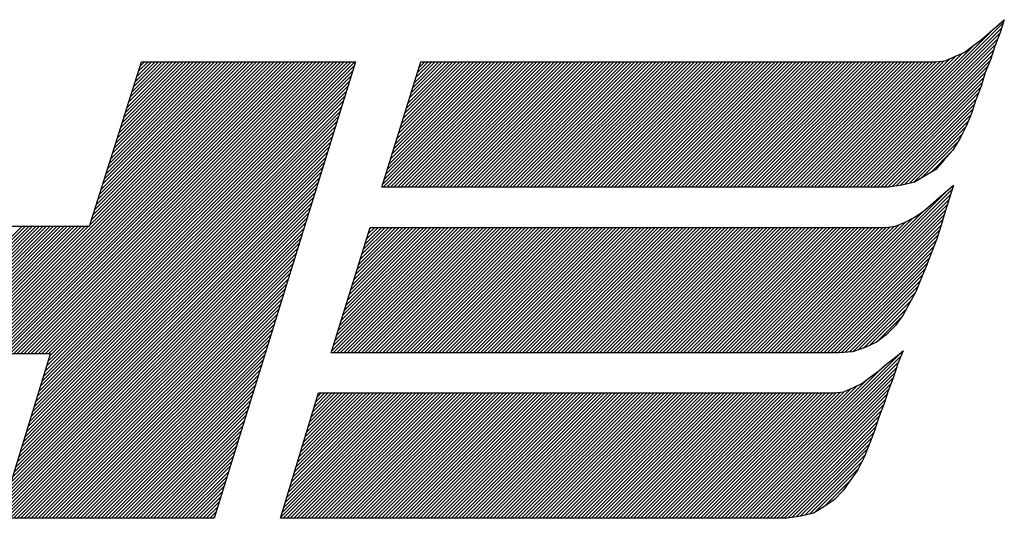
# Model space of a CAD drawing. Header units: millimetres. Extents: x 2709036 to 2756280, y 168165 to 192362.
# Tile 179 of 192: x 2744714 to 2744753, y 174199 to 174219. Entities that reach past the tile are written whole.
import ezdxf

# ---------------------------------------------------------------- set-up
doc = ezdxf.new("R2010")
doc.units = ezdxf.units.MM
doc.header["$MEASUREMENT"] = 0
doc.layers.add('D+H Urządzenia', color=30, linetype='Continuous')

msp = doc.modelspace()

# ---------------------------------------------------------------- linework, layer by layer
at = {"layer": 'D+H Urządzenia', "color": 1, "linetype": 'Continuous'}
for p, q in [((2744746.021, 174212.004), (2744752.376, 174218.358)), ((2744746.161, 174212.004), (2744752.708, 174218.55)), ((2744746.3, 174212.004), (2744752.638, 174218.341)), ((2744746.44, 174212.004), (2744752.565, 174218.129)), ((2744745.882, 174212.004), (2744751.559, 174217.681)), ((2744746.579, 174212.004), (2744752.478, 174217.902)), ((2744746.718, 174212.004), (2744752.39, 174217.676)), ((2744745.603, 174212.004), (2744750.835, 174217.235)), ((2744745.743, 174212.004), (2744751.086, 174217.347)), ((2744746.858, 174212.004), (2744752.323, 174217.469)), ((2744746.997, 174212.004), (2744752.261, 174217.268)), ((2744711.366, 174205.37), (2744722.996, 174217)), ((2744711.506, 174205.37), (2744723.135, 174217)), ((2744711.645, 174205.37), (2744723.275, 174217)), ((2744711.784, 174205.37), (2744723.414, 174217)), ((2744711.924, 174205.37), (2744723.554, 174217)), ((2744712.063, 174205.37), (2744723.693, 174217)), ((2744712.203, 174205.37), (2744723.833, 174217)), ((2744712.342, 174205.37), (2744723.972, 174217)), ((2744712.481, 174205.37), (2744724.111, 174217)), ((2744712.621, 174205.37), (2744724.251, 174217)), ((2744712.76, 174205.37), (2744724.39, 174217)), ((2744712.9, 174205.37), (2744724.53, 174217)), ((2744713.039, 174205.37), (2744724.669, 174217)), ((2744713.178, 174205.37), (2744724.808, 174217)), ((2744713.318, 174205.37), (2744724.948, 174217)), ((2744713.457, 174205.37), (2744725.087, 174217)), ((2744713.597, 174205.37), (2744725.227, 174217)), ((2744713.736, 174205.37), (2744725.366, 174217)), ((2744713.876, 174205.37), (2744725.505, 174217)), ((2744714.015, 174205.37), (2744725.645, 174217)), ((2744714.154, 174205.37), (2744725.784, 174217)), ((2744714.294, 174205.37), (2744725.924, 174217)), ((2744714.433, 174205.37), (2744726.063, 174217)), ((2744714.523, 174204.484), (2744726.881, 174216.842)), ((2744714.573, 174205.37), (2744726.202, 174217)), ((2744714.585, 174204.686), (2744726.9, 174217)), ((2744714.647, 174204.887), (2744726.76, 174217)), ((2744714.709, 174205.088), (2744726.621, 174217)), ((2744714.712, 174205.37), (2744726.342, 174217)), ((2744714.771, 174205.29), (2744726.481, 174217)), ((2744716.369, 174210.512), (2744722.857, 174217)), ((2744716.433, 174210.715), (2744722.717, 174217)), ((2744716.496, 174210.919), (2744722.578, 174217)), ((2744716.56, 174211.122), (2744722.438, 174217)), ((2744716.624, 174211.325), (2744722.299, 174217)), ((2744716.688, 174211.528), (2744722.16, 174217)), ((2744716.752, 174211.732), (2744722.02, 174217)), ((2744716.816, 174211.935), (2744721.881, 174217)), ((2744716.88, 174212.138), (2744721.741, 174217)), ((2744716.943, 174212.341), (2744721.602, 174217)), ((2744717.007, 174212.545), (2744721.463, 174217)), ((2744717.071, 174212.748), (2744721.323, 174217)), ((2744717.135, 174212.951), (2744721.184, 174217)), ((2744717.199, 174213.154), (2744721.044, 174217)), ((2744717.263, 174213.358), (2744720.905, 174217)), ((2744717.326, 174213.561), (2744720.765, 174217)), ((2744717.39, 174213.764), (2744720.626, 174217)), ((2744717.454, 174213.967), (2744720.487, 174217)), ((2744717.518, 174214.171), (2744720.347, 174217)), ((2744717.582, 174214.374), (2744720.208, 174217)), ((2744717.646, 174214.577), (2744720.068, 174217)), ((2744717.709, 174214.78), (2744719.929, 174217)), ((2744717.773, 174214.984), (2744719.79, 174217)), ((2744717.837, 174215.187), (2744719.65, 174217)), ((2744717.901, 174215.39), (2744719.511, 174217)), ((2744717.965, 174215.593), (2744719.371, 174217)), ((2744718.029, 174215.797), (2744719.232, 174217)), ((2744718.093, 174216), (2744719.093, 174217)), ((2744718.156, 174216.203), (2744718.953, 174217)), ((2744718.22, 174216.406), (2744718.814, 174217)), ((2744718.284, 174216.61), (2744718.674, 174217)), ((2744718.348, 174216.813), (2744718.535, 174217)), ((2744728.016, 174212.122), (2744732.894, 174217)), ((2744728.037, 174212.004), (2744733.034, 174217)), ((2744728.079, 174212.324), (2744732.755, 174217)), ((2744728.142, 174212.526), (2744732.615, 174217)), ((2744728.177, 174212.004), (2744733.173, 174217)), ((2744728.205, 174212.729), (2744732.476, 174217)), ((2744728.268, 174212.931), (2744732.337, 174217)), ((2744728.316, 174212.004), (2744733.312, 174217)), ((2744728.33, 174213.133), (2744732.197, 174217)), ((2744728.393, 174213.336), (2744732.058, 174217)), ((2744728.456, 174213.538), (2744731.918, 174217)), ((2744728.456, 174212.004), (2744733.452, 174217)), ((2744728.519, 174213.74), (2744731.779, 174217)), ((2744728.582, 174213.942), (2744731.64, 174217)), ((2744728.595, 174212.004), (2744733.591, 174217)), ((2744728.645, 174214.145), (2744731.5, 174217)), ((2744728.708, 174214.347), (2744731.361, 174217)), ((2744728.734, 174212.004), (2744733.731, 174217)), ((2744728.771, 174214.549), (2744731.221, 174217)), ((2744728.834, 174214.752), (2744731.082, 174217)), ((2744728.874, 174212.004), (2744733.87, 174217)), ((2744728.897, 174214.954), (2744730.942, 174217)), ((2744728.96, 174215.156), (2744730.803, 174217)), ((2744729.013, 174212.004), (2744734.01, 174217)), ((2744729.022, 174215.359), (2744730.664, 174217)), ((2744729.085, 174215.561), (2744730.524, 174217)), ((2744729.148, 174215.763), (2744730.385, 174217)), ((2744729.153, 174212.004), (2744734.149, 174217)), ((2744729.211, 174215.966), (2744730.245, 174217)), ((2744729.274, 174216.168), (2744730.106, 174217)), ((2744729.292, 174212.004), (2744734.288, 174217)), ((2744729.337, 174216.37), (2744729.967, 174217)), ((2744729.4, 174216.573), (2744729.827, 174217)), ((2744729.432, 174212.004), (2744734.428, 174217)), ((2744729.463, 174216.775), (2744729.688, 174217)), ((2744729.526, 174216.977), (2744729.548, 174217)), ((2744729.571, 174212.004), (2744734.567, 174217)), ((2744729.71, 174212.004), (2744734.707, 174217)), ((2744729.85, 174212.004), (2744734.846, 174217)), ((2744729.989, 174212.004), (2744734.985, 174217)), ((2744730.129, 174212.004), (2744735.125, 174217)), ((2744730.268, 174212.004), (2744735.264, 174217)), ((2744730.407, 174212.004), (2744735.404, 174217)), ((2744730.547, 174212.004), (2744735.543, 174217)), ((2744730.686, 174212.004), (2744735.682, 174217)), ((2744730.826, 174212.004), (2744735.822, 174217)), ((2744730.965, 174212.004), (2744735.961, 174217)), ((2744731.104, 174212.004), (2744736.101, 174217)), ((2744731.244, 174212.004), (2744736.24, 174217)), ((2744731.383, 174212.004), (2744736.38, 174217)), ((2744731.523, 174212.004), (2744736.519, 174217)), ((2744731.662, 174212.004), (2744736.658, 174217)), ((2744731.801, 174212.004), (2744736.798, 174217)), ((2744731.941, 174212.004), (2744736.937, 174217)), ((2744732.08, 174212.004), (2744737.077, 174217)), ((2744732.22, 174212.004), (2744737.216, 174217)), ((2744732.359, 174212.004), (2744737.355, 174217)), ((2744732.499, 174212.004), (2744737.495, 174217)), ((2744732.638, 174212.004), (2744737.634, 174217)), ((2744732.777, 174212.004), (2744737.774, 174217)), ((2744732.917, 174212.004), (2744737.913, 174217)), ((2744733.056, 174212.004), (2744738.052, 174217)), ((2744733.196, 174212.004), (2744738.192, 174217)), ((2744733.335, 174212.004), (2744738.331, 174217)), ((2744733.474, 174212.004), (2744738.471, 174217)), ((2744733.614, 174212.004), (2744738.61, 174217)), ((2744733.753, 174212.004), (2744738.75, 174217)), ((2744733.893, 174212.004), (2744738.889, 174217)), ((2744734.032, 174212.004), (2744739.028, 174217)), ((2744734.171, 174212.004), (2744739.168, 174217)), ((2744734.311, 174212.004), (2744739.307, 174217)), ((2744734.45, 174212.004), (2744739.447, 174217)), ((2744734.59, 174212.004), (2744739.586, 174217)), ((2744734.729, 174212.004), (2744739.725, 174217)), ((2744734.869, 174212.004), (2744739.865, 174217)), ((2744735.008, 174212.004), (2744740.004, 174217)), ((2744735.147, 174212.004), (2744740.144, 174217)), ((2744735.287, 174212.004), (2744740.283, 174217)), ((2744735.426, 174212.004), (2744740.422, 174217)), ((2744735.566, 174212.004), (2744740.562, 174217)), ((2744735.705, 174212.004), (2744740.701, 174217)), ((2744735.844, 174212.004), (2744740.841, 174217)), ((2744735.984, 174212.004), (2744740.98, 174217)), ((2744736.123, 174212.004), (2744741.119, 174217)), ((2744736.263, 174212.004), (2744741.259, 174217)), ((2744736.402, 174212.004), (2744741.398, 174217)), ((2744736.541, 174212.004), (2744741.538, 174217)), ((2744736.681, 174212.004), (2744741.677, 174217)), ((2744736.82, 174212.004), (2744741.817, 174217)), ((2744736.96, 174212.004), (2744741.956, 174217)), ((2744737.099, 174212.004), (2744742.095, 174217)), ((2744737.239, 174212.004), (2744742.235, 174217)), ((2744737.378, 174212.004), (2744742.374, 174217)), ((2744737.517, 174212.004), (2744742.514, 174217)), ((2744737.657, 174212.004), (2744742.653, 174217)), ((2744737.796, 174212.004), (2744742.792, 174217)), ((2744737.936, 174212.004), (2744742.932, 174217)), ((2744738.075, 174212.004), (2744743.071, 174217)), ((2744738.214, 174212.004), (2744743.211, 174217)), ((2744738.354, 174212.004), (2744743.35, 174217)), ((2744738.493, 174212.004), (2744743.489, 174217)), ((2744738.633, 174212.004), (2744743.629, 174217)), ((2744738.772, 174212.004), (2744743.768, 174217)), ((2744738.911, 174212.004), (2744743.908, 174217)), ((2744739.051, 174212.004), (2744744.047, 174217)), ((2744739.19, 174212.004), (2744744.187, 174217)), ((2744739.33, 174212.004), (2744744.326, 174217)), ((2744739.469, 174212.004), (2744744.465, 174217)), ((2744739.609, 174212.004), (2744744.605, 174217)), ((2744739.748, 174212.004), (2744744.744, 174217)), ((2744739.887, 174212.004), (2744744.884, 174217)), ((2744740.027, 174212.004), (2744745.023, 174217)), ((2744740.166, 174212.004), (2744745.162, 174217)), ((2744740.306, 174212.004), (2744745.302, 174217)), ((2744740.445, 174212.004), (2744745.441, 174217)), ((2744740.584, 174212.004), (2744745.581, 174217)), ((2744740.724, 174212.004), (2744745.72, 174217)), ((2744740.863, 174212.004), (2744745.859, 174217)), ((2744741.003, 174212.004), (2744745.999, 174217)), ((2744741.142, 174212.004), (2744746.138, 174217)), ((2744741.281, 174212.004), (2744746.278, 174217)), ((2744741.421, 174212.004), (2744746.417, 174217)), ((2744741.56, 174212.004), (2744746.557, 174217)), ((2744741.7, 174212.004), (2744746.696, 174217)), ((2744741.839, 174212.004), (2744746.835, 174217)), ((2744741.979, 174212.004), (2744746.975, 174217)), ((2744742.118, 174212.004), (2744747.114, 174217)), ((2744742.257, 174212.004), (2744747.254, 174217)), ((2744742.397, 174212.004), (2744747.393, 174217)), ((2744742.536, 174212.004), (2744747.532, 174217)), ((2744742.676, 174212.004), (2744747.672, 174217)), ((2744742.815, 174212.004), (2744747.811, 174217)), ((2744742.954, 174212.004), (2744747.951, 174217)), ((2744743.094, 174212.004), (2744748.09, 174217)), ((2744743.233, 174212.004), (2744748.229, 174217)), ((2744743.373, 174212.004), (2744748.369, 174217)), ((2744743.512, 174212.004), (2744748.508, 174217)), ((2744743.651, 174212.004), (2744748.648, 174217)), ((2744743.791, 174212.004), (2744748.787, 174217)), ((2744743.93, 174212.004), (2744748.927, 174217)), ((2744744.07, 174212.004), (2744749.066, 174217)), ((2744744.209, 174212.004), (2744749.205, 174217)), ((2744744.348, 174212.004), (2744749.345, 174217)), ((2744744.488, 174212.004), (2744749.484, 174217)), ((2744744.627, 174212.004), (2744749.624, 174217)), ((2744744.767, 174212.004), (2744749.763, 174217)), ((2744744.906, 174212.004), (2744749.902, 174217)), ((2744745.046, 174212.004), (2744750.044, 174217.002)), ((2744745.185, 174212.004), (2744750.201, 174217.02)), ((2744745.324, 174212.004), (2744750.358, 174217.037)), ((2744745.464, 174212.004), (2744750.584, 174217.124)), ((2744747.137, 174212.004), (2744752.196, 174217.063)), ((2744747.276, 174212.004), (2744752.097, 174216.824)), ((2744714.399, 174204.082), (2744726.756, 174216.438)), ((2744714.461, 174204.283), (2744726.818, 174216.64)), ((2744747.416, 174212.004), (2744751.997, 174216.585)), ((2744747.555, 174212.004), (2744751.934, 174216.383)), ((2744714.276, 174203.679), (2744726.631, 174216.034)), ((2744714.337, 174203.88), (2744726.693, 174216.236)), ((2744747.694, 174212.004), (2744751.872, 174216.182)), ((2744747.834, 174212.004), (2744751.804, 174215.973)), ((2744714.152, 174203.276), (2744726.506, 174215.63)), ((2744714.214, 174203.477), (2744726.568, 174215.832)), ((2744747.973, 174212.004), (2744751.716, 174215.747)), ((2744714.028, 174202.873), (2744726.381, 174215.226)), ((2744714.09, 174203.075), (2744726.443, 174215.428)), ((2744748.113, 174212.004), (2744751.629, 174215.52)), ((2744748.274, 174212.025), (2744751.564, 174215.315)), ((2744713.904, 174202.471), (2744726.256, 174214.823)), ((2744713.966, 174202.672), (2744726.318, 174215.025)), ((2744748.439, 174212.051), (2744751.502, 174215.114)), ((2744748.603, 174212.076), (2744751.434, 174214.907)), ((2744713.78, 174202.068), (2744726.131, 174214.419)), ((2744713.842, 174202.269), (2744726.193, 174214.621)), ((2744748.78, 174212.113), (2744751.335, 174214.668)), ((2744748.965, 174212.159), (2744751.234, 174214.427)), ((2744713.656, 174201.665), (2744726.006, 174214.015)), ((2744713.718, 174201.866), (2744726.068, 174214.217)), ((2744749.151, 174212.206), (2744751.094, 174214.149)), ((2744713.594, 174201.464), (2744725.943, 174213.813)), ((2744749.473, 174212.388), (2744750.93, 174213.845)), ((2744713.47, 174201.061), (2744725.819, 174213.409)), ((2744713.532, 174201.262), (2744725.881, 174213.611)), ((2744749.822, 174212.597), (2744750.661, 174213.437)), ((2744713.346, 174200.658), (2744725.694, 174213.006)), ((2744713.408, 174200.86), (2744725.756, 174213.208)), ((2744713.222, 174200.255), (2744725.569, 174212.602)), ((2744713.284, 174200.457), (2744725.631, 174212.804)), ((2744713.098, 174199.853), (2744725.444, 174212.198)), ((2744713.16, 174200.054), (2744725.506, 174212.4)), ((2744712.974, 174199.45), (2744725.319, 174211.794)), ((2744713.036, 174199.651), (2744725.381, 174211.996)), ((2744744.03, 174205.412), (2744750.53, 174211.911)), ((2744744.17, 174205.412), (2744750.68, 174211.923)), ((2744744.309, 174205.412), (2744750.611, 174211.713)), ((2744712.85, 174199.047), (2744725.194, 174211.391)), ((2744712.912, 174199.249), (2744725.256, 174211.592)), ((2744744.449, 174205.412), (2744750.544, 174211.507)), ((2744744.588, 174205.412), (2744750.482, 174211.306)), ((2744712.788, 174198.846), (2744725.131, 174211.189)), ((2744712.902, 174198.82), (2744725.069, 174210.987)), ((2744743.891, 174205.412), (2744749.515, 174211.036)), ((2744744.727, 174205.412), (2744750.42, 174211.105)), ((2744744.867, 174205.412), (2744750.358, 174210.903)), ((2744713.042, 174198.82), (2744725.006, 174210.785)), ((2744713.181, 174198.82), (2744724.944, 174210.583)), ((2744743.473, 174205.412), (2744748.579, 174210.518)), ((2744743.612, 174205.412), (2744748.832, 174210.632)), ((2744743.751, 174205.412), (2744749.111, 174210.772)), ((2744745.006, 174205.412), (2744750.296, 174210.702)), ((2744745.146, 174205.412), (2744750.234, 174210.5)), ((2744702.028, 174198.82), (2744713.658, 174210.45)), ((2744702.168, 174198.82), (2744713.798, 174210.45)), ((2744702.307, 174198.82), (2744713.937, 174210.45)), ((2744702.446, 174198.82), (2744714.076, 174210.45)), ((2744702.586, 174198.82), (2744714.216, 174210.45)), ((2744702.725, 174198.82), (2744714.355, 174210.45)), ((2744702.865, 174198.82), (2744714.495, 174210.45)), ((2744703.004, 174198.82), (2744714.634, 174210.45)), ((2744703.143, 174198.82), (2744714.773, 174210.45)), ((2744703.283, 174198.82), (2744714.913, 174210.45)), ((2744709.972, 174205.37), (2744715.052, 174210.45)), ((2744710.111, 174205.37), (2744715.192, 174210.45)), ((2744710.251, 174205.37), (2744715.331, 174210.45)), ((2744710.39, 174205.37), (2744715.47, 174210.45)), ((2744710.53, 174205.37), (2744715.61, 174210.45)), ((2744710.669, 174205.37), (2744715.749, 174210.45)), ((2744710.808, 174205.37), (2744715.889, 174210.45)), ((2744710.948, 174205.37), (2744716.028, 174210.45)), ((2744711.087, 174205.37), (2744716.168, 174210.45)), ((2744711.227, 174205.37), (2744716.307, 174210.45)), ((2744713.32, 174198.82), (2744724.881, 174210.381)), ((2744713.46, 174198.82), (2744724.819, 174210.179)), ((2744725.99, 174205.495), (2744730.903, 174210.408)), ((2744726.046, 174205.412), (2744731.043, 174210.408)), ((2744726.053, 174205.697), (2744730.764, 174210.408)), ((2744726.116, 174205.899), (2744730.624, 174210.408)), ((2744726.178, 174206.102), (2744730.485, 174210.408)), ((2744726.186, 174205.412), (2744731.182, 174210.408)), ((2744726.241, 174206.304), (2744730.345, 174210.408)), ((2744726.304, 174206.506), (2744730.206, 174210.408)), ((2744726.325, 174205.412), (2744731.321, 174210.408)), ((2744726.367, 174206.709), (2744730.067, 174210.408)), ((2744726.43, 174206.911), (2744729.927, 174210.408)), ((2744726.464, 174205.412), (2744731.461, 174210.408)), ((2744726.493, 174207.113), (2744729.788, 174210.408)), ((2744726.556, 174207.316), (2744729.648, 174210.408)), ((2744726.604, 174205.412), (2744731.6, 174210.408)), ((2744726.619, 174207.518), (2744729.509, 174210.408)), ((2744726.682, 174207.72), (2744729.37, 174210.408)), ((2744726.743, 174205.412), (2744731.74, 174210.408)), ((2744726.745, 174207.923), (2744729.23, 174210.408)), ((2744726.808, 174208.125), (2744729.091, 174210.408)), ((2744726.87, 174208.327), (2744728.951, 174210.408)), ((2744726.883, 174205.412), (2744731.879, 174210.408)), ((2744726.933, 174208.53), (2744728.812, 174210.408)), ((2744726.996, 174208.732), (2744728.673, 174210.408)), ((2744727.022, 174205.412), (2744732.018, 174210.408)), ((2744727.059, 174208.934), (2744728.533, 174210.408)), ((2744727.122, 174209.137), (2744728.394, 174210.408)), ((2744727.162, 174205.412), (2744732.158, 174210.408)), ((2744727.185, 174209.339), (2744728.254, 174210.408)), ((2744727.248, 174209.541), (2744728.115, 174210.408)), ((2744727.301, 174205.412), (2744732.297, 174210.408)), ((2744727.311, 174209.743), (2744727.975, 174210.408)), ((2744727.374, 174209.946), (2744727.836, 174210.408)), ((2744727.437, 174210.148), (2744727.697, 174210.408)), ((2744727.44, 174205.412), (2744732.437, 174210.408)), ((2744727.499, 174210.35), (2744727.557, 174210.408)), ((2744727.58, 174205.412), (2744732.576, 174210.408)), ((2744727.719, 174205.412), (2744732.715, 174210.408)), ((2744727.859, 174205.412), (2744732.855, 174210.408)), ((2744727.998, 174205.412), (2744732.994, 174210.408)), ((2744728.137, 174205.412), (2744733.134, 174210.408)), ((2744728.277, 174205.412), (2744733.273, 174210.408)), ((2744728.416, 174205.412), (2744733.413, 174210.408)), ((2744728.556, 174205.412), (2744733.552, 174210.408)), ((2744728.695, 174205.412), (2744733.691, 174210.408)), ((2744728.834, 174205.412), (2744733.831, 174210.408)), ((2744728.974, 174205.412), (2744733.97, 174210.408)), ((2744729.113, 174205.412), (2744734.11, 174210.408)), ((2744729.253, 174205.412), (2744734.249, 174210.408)), ((2744729.392, 174205.412), (2744734.388, 174210.408)), ((2744729.532, 174205.412), (2744734.528, 174210.408)), ((2744729.671, 174205.412), (2744734.667, 174210.408)), ((2744729.81, 174205.412), (2744734.807, 174210.408)), ((2744729.95, 174205.412), (2744734.946, 174210.408)), ((2744730.089, 174205.412), (2744735.085, 174210.408)), ((2744730.229, 174205.412), (2744735.225, 174210.408)), ((2744730.368, 174205.412), (2744735.364, 174210.408)), ((2744730.507, 174205.412), (2744735.504, 174210.408)), ((2744730.647, 174205.412), (2744735.643, 174210.408)), ((2744730.786, 174205.412), (2744735.782, 174210.408)), ((2744730.926, 174205.412), (2744735.922, 174210.408)), ((2744731.065, 174205.412), (2744736.061, 174210.408)), ((2744731.204, 174205.412), (2744736.201, 174210.408)), ((2744731.344, 174205.412), (2744736.34, 174210.408)), ((2744731.483, 174205.412), (2744736.48, 174210.408)), ((2744731.623, 174205.412), (2744736.619, 174210.408)), ((2744731.762, 174205.412), (2744736.758, 174210.408)), ((2744731.902, 174205.412), (2744736.898, 174210.408)), ((2744732.041, 174205.412), (2744737.037, 174210.408)), ((2744732.18, 174205.412), (2744737.177, 174210.408)), ((2744732.32, 174205.412), (2744737.316, 174210.408)), ((2744732.459, 174205.412), (2744737.455, 174210.408)), ((2744732.599, 174205.412), (2744737.595, 174210.408)), ((2744732.738, 174205.412), (2744737.734, 174210.408)), ((2744732.877, 174205.412), (2744737.874, 174210.408)), ((2744733.017, 174205.412), (2744738.013, 174210.408)), ((2744733.156, 174205.412), (2744738.152, 174210.408)), ((2744733.296, 174205.412), (2744738.292, 174210.408)), ((2744733.435, 174205.412), (2744738.431, 174210.408)), ((2744733.574, 174205.412), (2744738.571, 174210.408)), ((2744733.714, 174205.412), (2744738.71, 174210.408)), ((2744733.853, 174205.412), (2744738.85, 174210.408)), ((2744733.993, 174205.412), (2744738.989, 174210.408)), ((2744734.132, 174205.412), (2744739.128, 174210.408)), ((2744734.272, 174205.412), (2744739.268, 174210.408)), ((2744734.411, 174205.412), (2744739.407, 174210.408)), ((2744734.55, 174205.412), (2744739.547, 174210.408)), ((2744734.69, 174205.412), (2744739.686, 174210.408)), ((2744734.829, 174205.412), (2744739.825, 174210.408)), ((2744734.969, 174205.412), (2744739.965, 174210.408)), ((2744735.108, 174205.412), (2744740.104, 174210.408)), ((2744735.247, 174205.412), (2744740.244, 174210.408)), ((2744735.387, 174205.412), (2744740.383, 174210.408)), ((2744735.526, 174205.412), (2744740.522, 174210.408)), ((2744735.666, 174205.412), (2744740.662, 174210.408)), ((2744735.805, 174205.412), (2744740.801, 174210.408)), ((2744735.944, 174205.412), (2744740.941, 174210.408)), ((2744736.084, 174205.412), (2744741.08, 174210.408)), ((2744736.223, 174205.412), (2744741.22, 174210.408)), ((2744736.363, 174205.412), (2744741.359, 174210.408)), ((2744736.502, 174205.412), (2744741.498, 174210.408)), ((2744736.642, 174205.412), (2744741.638, 174210.408)), ((2744736.781, 174205.412), (2744741.777, 174210.408)), ((2744736.92, 174205.412), (2744741.917, 174210.408)), ((2744737.06, 174205.412), (2744742.056, 174210.408)), ((2744737.199, 174205.412), (2744742.195, 174210.408)), ((2744737.339, 174205.412), (2744742.335, 174210.408)), ((2744737.478, 174205.412), (2744742.474, 174210.408)), ((2744737.617, 174205.412), (2744742.614, 174210.408)), ((2744737.757, 174205.412), (2744742.753, 174210.408)), ((2744737.896, 174205.412), (2744742.892, 174210.408)), ((2744738.036, 174205.412), (2744743.032, 174210.408)), ((2744738.175, 174205.412), (2744743.171, 174210.408)), ((2744738.314, 174205.412), (2744743.311, 174210.408)), ((2744738.454, 174205.412), (2744743.45, 174210.408)), ((2744738.593, 174205.412), (2744743.59, 174210.408)), ((2744738.733, 174205.412), (2744743.729, 174210.408)), ((2744738.872, 174205.412), (2744743.868, 174210.408)), ((2744739.011, 174205.412), (2744744.008, 174210.408)), ((2744739.151, 174205.412), (2744744.147, 174210.408)), ((2744739.29, 174205.412), (2744744.287, 174210.408)), ((2744739.43, 174205.412), (2744744.426, 174210.408)), ((2744739.569, 174205.412), (2744744.565, 174210.408)), ((2744739.709, 174205.412), (2744744.705, 174210.408)), ((2744739.848, 174205.412), (2744744.844, 174210.408)), ((2744739.987, 174205.412), (2744744.984, 174210.408)), ((2744740.127, 174205.412), (2744745.123, 174210.408)), ((2744740.266, 174205.412), (2744745.262, 174210.408)), ((2744740.406, 174205.412), (2744745.402, 174210.408)), ((2744740.545, 174205.412), (2744745.541, 174210.408)), ((2744740.684, 174205.412), (2744745.681, 174210.408)), ((2744740.824, 174205.412), (2744745.82, 174210.408)), ((2744740.963, 174205.412), (2744745.96, 174210.408)), ((2744741.103, 174205.412), (2744746.099, 174210.408)), ((2744741.242, 174205.412), (2744746.238, 174210.408)), ((2744741.381, 174205.412), (2744746.378, 174210.408)), ((2744741.521, 174205.412), (2744746.517, 174210.408)), ((2744741.66, 174205.412), (2744746.657, 174210.408)), ((2744741.8, 174205.412), (2744746.796, 174210.408)), ((2744741.939, 174205.412), (2744746.935, 174210.408)), ((2744742.079, 174205.412), (2744747.075, 174210.408)), ((2744742.218, 174205.412), (2744747.214, 174210.408)), ((2744742.357, 174205.412), (2744747.354, 174210.408)), ((2744742.497, 174205.412), (2744747.493, 174210.408)), ((2744742.636, 174205.412), (2744747.632, 174210.408)), ((2744742.776, 174205.412), (2744747.772, 174210.408)), ((2744742.915, 174205.412), (2744747.911, 174210.408)), ((2744743.054, 174205.412), (2744748.051, 174210.408)), ((2744743.194, 174205.412), (2744748.208, 174210.426)), ((2744743.333, 174205.412), (2744748.365, 174210.443)), ((2744745.285, 174205.412), (2744750.172, 174210.299)), ((2744745.424, 174205.412), (2744750.11, 174210.098)), ((2744713.599, 174198.82), (2744724.756, 174209.977)), ((2744713.739, 174198.82), (2744724.694, 174209.775)), ((2744745.564, 174205.412), (2744750.042, 174209.89)), ((2744713.878, 174198.82), (2744724.631, 174209.574)), ((2744714.018, 174198.82), (2744724.569, 174209.372)), ((2744745.703, 174205.412), (2744749.955, 174209.663)), ((2744745.843, 174205.412), (2744749.868, 174209.437)), ((2744714.157, 174198.82), (2744724.506, 174209.17)), ((2744714.296, 174198.82), (2744724.444, 174208.968)), ((2744745.982, 174205.412), (2744749.781, 174209.21)), ((2744746.121, 174205.412), (2744749.693, 174208.984)), ((2744714.436, 174198.82), (2744724.382, 174208.766)), ((2744714.575, 174198.82), (2744724.319, 174208.564)), ((2744746.269, 174205.42), (2744749.601, 174208.752)), ((2744714.715, 174198.82), (2744724.257, 174208.362)), ((2744714.854, 174198.82), (2744724.194, 174208.16)), ((2744746.42, 174205.432), (2744749.501, 174208.513)), ((2744746.571, 174205.444), (2744749.402, 174208.274)), ((2744714.993, 174198.82), (2744724.132, 174207.958)), ((2744715.133, 174198.82), (2744724.069, 174207.757)), ((2744746.729, 174205.462), (2744749.302, 174208.035)), ((2744746.938, 174205.532), (2744749.188, 174207.782)), ((2744715.272, 174198.82), (2744724.007, 174207.555)), ((2744715.412, 174198.82), (2744723.944, 174207.353)), ((2744747.148, 174205.602), (2744749.021, 174207.475)), ((2744715.551, 174198.82), (2744723.882, 174207.151)), ((2744747.39, 174205.704), (2744748.854, 174207.168)), ((2744715.69, 174198.82), (2744723.819, 174206.949)), ((2744715.83, 174198.82), (2744723.757, 174206.747)), ((2744747.645, 174205.82), (2744748.654, 174206.829)), ((2744715.969, 174198.82), (2744723.694, 174206.545)), ((2744716.109, 174198.82), (2744723.632, 174206.343)), ((2744716.248, 174198.82), (2744723.569, 174206.141)), ((2744716.388, 174198.82), (2744723.507, 174205.94)), ((2744716.527, 174198.82), (2744723.444, 174205.738)), ((2744716.666, 174198.82), (2744723.382, 174205.536)), ((2744742.039, 174198.82), (2744748.684, 174205.465)), ((2744716.806, 174198.82), (2744723.319, 174205.334)), ((2744716.945, 174198.82), (2744723.257, 174205.132)), ((2744742.179, 174198.82), (2744748.624, 174205.266)), ((2744742.318, 174198.82), (2744748.525, 174205.027)), ((2744717.085, 174198.82), (2744723.194, 174204.93)), ((2744717.224, 174198.82), (2744723.132, 174204.728)), ((2744741.9, 174198.82), (2744747.941, 174204.861)), ((2744742.457, 174198.82), (2744748.457, 174204.82)), ((2744742.597, 174198.82), (2744748.395, 174204.619)), ((2744717.363, 174198.82), (2744723.069, 174204.526)), ((2744717.503, 174198.82), (2744723.007, 174204.324)), ((2744741.76, 174198.82), (2744747.29, 174204.35)), ((2744742.736, 174198.82), (2744748.33, 174204.414)), ((2744717.642, 174198.82), (2744722.945, 174204.123)), ((2744717.782, 174198.82), (2744722.882, 174203.921)), ((2744741.063, 174198.82), (2744746.068, 174203.825)), ((2744741.203, 174198.82), (2744746.225, 174203.842)), ((2744741.342, 174198.82), (2744746.39, 174203.868)), ((2744741.482, 174198.82), (2744746.64, 174203.979)), ((2744741.621, 174198.82), (2744746.908, 174204.107)), ((2744742.876, 174198.82), (2744748.242, 174204.187)), ((2744743.015, 174198.82), (2744748.155, 174203.961)), ((2744717.921, 174198.82), (2744722.82, 174203.719)), ((2744718.06, 174198.82), (2744722.757, 174203.517)), ((2744723.963, 174198.868), (2744728.912, 174203.816)), ((2744724.023, 174199.067), (2744728.773, 174203.816)), ((2744724.055, 174198.82), (2744729.051, 174203.816)), ((2744724.084, 174199.267), (2744728.633, 174203.816)), ((2744724.144, 174199.467), (2744728.494, 174203.816)), ((2744724.195, 174198.82), (2744729.191, 174203.816)), ((2744724.205, 174199.667), (2744728.354, 174203.816)), ((2744724.265, 174199.867), (2744728.215, 174203.816)), ((2744724.326, 174200.067), (2744728.076, 174203.816)), ((2744724.334, 174198.82), (2744729.33, 174203.816)), ((2744724.386, 174200.267), (2744727.936, 174203.816)), ((2744724.447, 174200.467), (2744727.797, 174203.816)), ((2744724.473, 174198.82), (2744729.47, 174203.816)), ((2744724.507, 174200.666), (2744727.657, 174203.816)), ((2744724.568, 174200.866), (2744727.518, 174203.816)), ((2744724.613, 174198.82), (2744729.609, 174203.816)), ((2744724.628, 174201.066), (2744727.378, 174203.816)), ((2744724.689, 174201.266), (2744727.239, 174203.816)), ((2744724.749, 174201.466), (2744727.1, 174203.816)), ((2744724.752, 174198.82), (2744729.748, 174203.816)), ((2744724.81, 174201.666), (2744726.96, 174203.816)), ((2744724.87, 174201.866), (2744726.821, 174203.816)), ((2744724.892, 174198.82), (2744729.888, 174203.816)), ((2744724.93, 174202.066), (2744726.681, 174203.816)), ((2744724.991, 174202.265), (2744726.542, 174203.816)), ((2744725.031, 174198.82), (2744730.027, 174203.816)), ((2744725.051, 174202.465), (2744726.403, 174203.816)), ((2744725.112, 174202.665), (2744726.263, 174203.816)), ((2744725.17, 174198.82), (2744730.167, 174203.816)), ((2744725.172, 174202.865), (2744726.124, 174203.816)), ((2744725.233, 174203.065), (2744725.984, 174203.816)), ((2744725.293, 174203.265), (2744725.845, 174203.816)), ((2744725.31, 174198.82), (2744730.306, 174203.816)), ((2744725.354, 174203.465), (2744725.706, 174203.816)), ((2744725.414, 174203.665), (2744725.566, 174203.816)), ((2744725.449, 174198.82), (2744730.445, 174203.816)), ((2744725.589, 174198.82), (2744730.585, 174203.816)), ((2744725.728, 174198.82), (2744730.724, 174203.816)), ((2744725.867, 174198.82), (2744730.864, 174203.816)), ((2744726.007, 174198.82), (2744731.003, 174203.816)), ((2744726.146, 174198.82), (2744731.143, 174203.816)), ((2744726.286, 174198.82), (2744731.282, 174203.816)), ((2744726.425, 174198.82), (2744731.421, 174203.816)), ((2744726.565, 174198.82), (2744731.561, 174203.816)), ((2744726.704, 174198.82), (2744731.7, 174203.816)), ((2744726.843, 174198.82), (2744731.84, 174203.816)), ((2744726.983, 174198.82), (2744731.979, 174203.816)), ((2744727.122, 174198.82), (2744732.118, 174203.816)), ((2744727.262, 174198.82), (2744732.258, 174203.816)), ((2744727.401, 174198.82), (2744732.397, 174203.816)), ((2744727.54, 174198.82), (2744732.537, 174203.816)), ((2744727.68, 174198.82), (2744732.676, 174203.816)), ((2744727.819, 174198.82), (2744732.815, 174203.816)), ((2744727.959, 174198.82), (2744732.955, 174203.816)), ((2744728.098, 174198.82), (2744733.094, 174203.816)), ((2744728.237, 174198.82), (2744733.234, 174203.816)), ((2744728.377, 174198.82), (2744733.373, 174203.816)), ((2744728.516, 174198.82), (2744733.513, 174203.816)), ((2744728.656, 174198.82), (2744733.652, 174203.816)), ((2744728.795, 174198.82), (2744733.791, 174203.816)), ((2744728.935, 174198.82), (2744733.931, 174203.816)), ((2744729.074, 174198.82), (2744734.07, 174203.816)), ((2744729.213, 174198.82), (2744734.21, 174203.816)), ((2744729.353, 174198.82), (2744734.349, 174203.816)), ((2744729.492, 174198.82), (2744734.488, 174203.816)), ((2744729.632, 174198.82), (2744734.628, 174203.816)), ((2744729.771, 174198.82), (2744734.767, 174203.816)), ((2744729.91, 174198.82), (2744734.907, 174203.816)), ((2744730.05, 174198.82), (2744735.046, 174203.816)), ((2744730.189, 174198.82), (2744735.185, 174203.816)), ((2744730.329, 174198.82), (2744735.325, 174203.816)), ((2744730.468, 174198.82), (2744735.464, 174203.816)), ((2744730.607, 174198.82), (2744735.604, 174203.816)), ((2744730.747, 174198.82), (2744735.743, 174203.816)), ((2744730.886, 174198.82), (2744735.883, 174203.816)), ((2744731.026, 174198.82), (2744736.022, 174203.816)), ((2744731.165, 174198.82), (2744736.161, 174203.816)), ((2744731.305, 174198.82), (2744736.301, 174203.816)), ((2744731.444, 174198.82), (2744736.44, 174203.816)), ((2744731.583, 174198.82), (2744736.58, 174203.816)), ((2744731.723, 174198.82), (2744736.719, 174203.816)), ((2744731.862, 174198.82), (2744736.858, 174203.816)), ((2744732.002, 174198.82), (2744736.998, 174203.816)), ((2744732.141, 174198.82), (2744737.137, 174203.816)), ((2744732.28, 174198.82), (2744737.277, 174203.816)), ((2744732.42, 174198.82), (2744737.416, 174203.816)), ((2744732.559, 174198.82), (2744737.555, 174203.816)), ((2744732.699, 174198.82), (2744737.695, 174203.816)), ((2744732.838, 174198.82), (2744737.834, 174203.816)), ((2744732.977, 174198.82), (2744737.974, 174203.816)), ((2744733.117, 174198.82), (2744738.113, 174203.816)), ((2744733.256, 174198.82), (2744738.253, 174203.816)), ((2744733.396, 174198.82), (2744738.392, 174203.816)), ((2744733.535, 174198.82), (2744738.531, 174203.816)), ((2744733.674, 174198.82), (2744738.671, 174203.816)), ((2744733.814, 174198.82), (2744738.81, 174203.816)), ((2744733.953, 174198.82), (2744738.95, 174203.816)), ((2744734.093, 174198.82), (2744739.089, 174203.816)), ((2744734.232, 174198.82), (2744739.228, 174203.816)), ((2744734.372, 174198.82), (2744739.368, 174203.816)), ((2744734.511, 174198.82), (2744739.507, 174203.816)), ((2744734.65, 174198.82), (2744739.647, 174203.816)), ((2744734.79, 174198.82), (2744739.786, 174203.816)), ((2744734.929, 174198.82), (2744739.925, 174203.816)), ((2744735.069, 174198.82), (2744740.065, 174203.816)), ((2744735.208, 174198.82), (2744740.204, 174203.816)), ((2744735.347, 174198.82), (2744740.344, 174203.816)), ((2744735.487, 174198.82), (2744740.483, 174203.816)), ((2744735.626, 174198.82), (2744740.623, 174203.816)), ((2744735.766, 174198.82), (2744740.762, 174203.816)), ((2744735.905, 174198.82), (2744740.901, 174203.816)), ((2744736.044, 174198.82), (2744741.041, 174203.816)), ((2744736.184, 174198.82), (2744741.18, 174203.816)), ((2744736.323, 174198.82), (2744741.32, 174203.816)), ((2744736.463, 174198.82), (2744741.459, 174203.816)), ((2744736.602, 174198.82), (2744741.598, 174203.816)), ((2744736.742, 174198.82), (2744741.738, 174203.816)), ((2744736.881, 174198.82), (2744741.877, 174203.816)), ((2744737.02, 174198.82), (2744742.017, 174203.816)), ((2744737.16, 174198.82), (2744742.156, 174203.816)), ((2744737.299, 174198.82), (2744742.295, 174203.816)), ((2744737.439, 174198.82), (2744742.435, 174203.816)), ((2744737.578, 174198.82), (2744742.574, 174203.816)), ((2744737.717, 174198.82), (2744742.714, 174203.816)), ((2744737.857, 174198.82), (2744742.853, 174203.816)), ((2744737.996, 174198.82), (2744742.993, 174203.816)), ((2744738.136, 174198.82), (2744743.132, 174203.816)), ((2744738.275, 174198.82), (2744743.271, 174203.816)), ((2744738.414, 174198.82), (2744743.411, 174203.816)), ((2744738.554, 174198.82), (2744743.55, 174203.816)), ((2744738.693, 174198.82), (2744743.69, 174203.816)), ((2744738.833, 174198.82), (2744743.829, 174203.816)), ((2744738.972, 174198.82), (2744743.968, 174203.816)), ((2744739.112, 174198.82), (2744744.108, 174203.816)), ((2744739.251, 174198.82), (2744744.247, 174203.816)), ((2744739.39, 174198.82), (2744744.387, 174203.816)), ((2744739.53, 174198.82), (2744744.526, 174203.816)), ((2744739.669, 174198.82), (2744744.665, 174203.816)), ((2744739.809, 174198.82), (2744744.805, 174203.816)), ((2744739.948, 174198.82), (2744744.944, 174203.816)), ((2744740.087, 174198.82), (2744745.084, 174203.816)), ((2744740.227, 174198.82), (2744745.223, 174203.816)), ((2744740.366, 174198.82), (2744745.362, 174203.816)), ((2744740.506, 174198.82), (2744745.502, 174203.816)), ((2744740.645, 174198.82), (2744745.641, 174203.816)), ((2744740.784, 174198.82), (2744745.781, 174203.816)), ((2744740.924, 174198.82), (2744745.92, 174203.816)), ((2744743.154, 174198.82), (2744748.081, 174203.747)), ((2744743.294, 174198.82), (2744748.011, 174203.538)), ((2744718.2, 174198.82), (2744722.695, 174203.315)), ((2744718.339, 174198.82), (2744722.632, 174203.113)), ((2744743.433, 174198.82), (2744747.936, 174203.323)), ((2744743.573, 174198.82), (2744747.849, 174203.096)), ((2744718.479, 174198.82), (2744722.57, 174202.911)), ((2744718.618, 174198.82), (2744722.507, 174202.709)), ((2744743.712, 174198.82), (2744747.762, 174202.87)), ((2744743.852, 174198.82), (2744747.698, 174202.666)), ((2744718.758, 174198.82), (2744722.445, 174202.507)), ((2744718.897, 174198.82), (2744722.382, 174202.306)), ((2744743.991, 174198.82), (2744747.636, 174202.465)), ((2744744.136, 174198.825), (2744747.569, 174202.258)), ((2744719.036, 174198.82), (2744722.32, 174202.104)), ((2744719.176, 174198.82), (2744722.257, 174201.902)), ((2744744.3, 174198.851), (2744747.481, 174202.032)), ((2744719.315, 174198.82), (2744722.195, 174201.7)), ((2744719.455, 174198.82), (2744722.132, 174201.498)), ((2744744.465, 174198.876), (2744747.394, 174201.805)), ((2744744.63, 174198.901), (2744747.297, 174201.569)), ((2744719.594, 174198.82), (2744722.07, 174201.296)), ((2744719.733, 174198.82), (2744722.007, 174201.094)), ((2744744.813, 174198.946), (2744747.198, 174201.33)), ((2744719.873, 174198.82), (2744721.945, 174200.892)), ((2744720.012, 174198.82), (2744721.882, 174200.69)), ((2744744.999, 174198.992), (2744747.071, 174201.063)), ((2744745.215, 174199.068), (2744746.931, 174200.785)), ((2744720.152, 174198.82), (2744721.82, 174200.489)), ((2744745.563, 174199.277), (2744746.628, 174200.342)), ((2744720.291, 174198.82), (2744721.757, 174200.287)), ((2744720.43, 174198.82), (2744721.695, 174200.085)), ((2744720.57, 174198.82), (2744721.632, 174199.883)), ((2744720.709, 174198.82), (2744721.57, 174199.681)), ((2744720.849, 174198.82), (2744721.507, 174199.479)), ((2744720.988, 174198.82), (2744721.445, 174199.277)), ((2744721.127, 174198.82), (2744721.383, 174199.075)), ((2744721.267, 174198.82), (2744721.32, 174198.873))]:
    msp.add_line(p, q, dxfattribs=at)
at = {"layer": 'D+H Urządzenia', "color": 1}
for p, q in [((2744752.163, 174218.175), (2744752.457, 174218.427)), ((2744752.457, 174218.427), (2744752.751, 174218.679)), ((2744752.751, 174218.679), (2744752.583, 174218.175)), ((2744751.827, 174217.882), (2744752.163, 174218.175)), ((2744752.583, 174218.175), (2744752.373, 174217.63)), ((2744751.155, 174217.378), (2744751.491, 174217.63)), ((2744751.491, 174217.63), (2744751.827, 174217.882)), ((2744752.373, 174217.63), (2744752.205, 174217.084)), ((2744750.399, 174217.042), (2744750.777, 174217.21)), ((2744750.777, 174217.21), (2744751.155, 174217.378)), ((2744716.349, 174210.45), (2744718.407, 174217)), ((2744718.407, 174217), (2744726.93, 174217)), ((2744726.93, 174217), (2744721.304, 174198.82)), ((2744727.979, 174212.004), (2744729.533, 174217)), ((2744729.533, 174217), (2744750.022, 174217)), ((2744750.022, 174217), (2744750.399, 174217.042)), ((2744752.205, 174217.084), (2744751.995, 174216.58)), ((2744751.995, 174216.58), (2744751.827, 174216.034)), ((2744751.827, 174216.034), (2744751.617, 174215.488)), ((2744751.617, 174215.488), (2744751.449, 174214.943)), ((2744751.449, 174214.943), (2744751.239, 174214.439)), ((2744751.239, 174214.439), (2744750.987, 174213.935)), ((2744750.987, 174213.935), (2744750.693, 174213.473)), ((2744750.693, 174213.473), (2744750.357, 174213.095)), ((2744750.357, 174213.095), (2744750.022, 174212.717)), ((2744749.602, 174212.465), (2744749.182, 174212.214)), ((2744750.022, 174212.717), (2744749.602, 174212.465)), ((2744748.678, 174212.088), (2744748.132, 174212.004)), ((2744749.182, 174212.214), (2744748.678, 174212.088)), ((2744750.441, 174211.836), (2744750.735, 174212.088)), ((2744750.735, 174212.088), (2744750.567, 174211.584)), ((2744748.132, 174212.004), (2744727.979, 174212.004)), ((2744727.979, 174212.004), (2744727.979, 174212.004)), ((2744750.148, 174211.584), (2744750.441, 174211.836)), ((2744749.518, 174211.038), (2744749.812, 174211.29)), ((2744749.812, 174211.29), (2744750.148, 174211.584)), ((2744750.567, 174211.584), (2744750.399, 174211.038)), ((2744749.14, 174210.786), (2744749.518, 174211.038)), ((2744750.399, 174211.038), (2744750.232, 174210.492)), ((2744748.426, 174210.45), (2744748.804, 174210.618)), ((2744748.804, 174210.618), (2744749.14, 174210.786)), ((2744750.232, 174210.492), (2744750.064, 174209.946)), ((2744711.521, 174210.45), (2744716.349, 174210.45)), ((2744725.964, 174205.412), (2744727.517, 174210.408)), ((2744727.517, 174210.408), (2744748.048, 174210.408)), ((2744748.048, 174210.408), (2744748.426, 174210.45)), ((2744750.064, 174209.946), (2744749.854, 174209.401)), ((2744749.854, 174209.401), (2744749.644, 174208.855)), ((2744749.644, 174208.855), (2744749.434, 174208.351)), ((2744749.434, 174208.351), (2744749.224, 174207.847)), ((2744749.224, 174207.847), (2744748.972, 174207.385)), ((2744748.972, 174207.385), (2744748.72, 174206.923)), ((2744748.72, 174206.923), (2744748.426, 174206.504)), ((2744748.426, 174206.504), (2744748.048, 174206.126)), ((2744747.67, 174205.832), (2744747.209, 174205.622)), ((2744748.048, 174206.126), (2744747.67, 174205.832)), ((2744746.159, 174205.412), (2744725.964, 174205.412)), ((2744725.964, 174205.412), (2744725.964, 174205.412)), ((2744746.705, 174205.454), (2744746.159, 174205.412)), ((2744747.209, 174205.622), (2744746.705, 174205.454)), ((2744748.426, 174205.244), (2744748.72, 174205.496)), ((2744748.72, 174205.496), (2744748.51, 174204.992)), ((2744714.796, 174205.37), (2744709.968, 174205.37)), ((2744712.781, 174198.82), (2744714.796, 174205.37)), ((2744748.09, 174204.992), (2744748.426, 174205.244)), ((2744747.418, 174204.446), (2744747.754, 174204.698)), ((2744747.754, 174204.698), (2744748.09, 174204.992)), ((2744748.51, 174204.992), (2744748.342, 174204.446)), ((2744747.083, 174204.194), (2744747.418, 174204.446)), ((2744748.342, 174204.446), (2744748.132, 174203.9)), ((2744745.991, 174203.816), (2744746.369, 174203.858)), ((2744746.369, 174203.858), (2744746.747, 174204.026)), ((2744746.747, 174204.026), (2744747.083, 174204.194)), ((2744748.132, 174203.9), (2744747.964, 174203.397)), ((2744723.949, 174198.82), (2744725.46, 174203.816)), ((2744725.46, 174203.816), (2744745.991, 174203.816)), ((2744747.964, 174203.397), (2744747.754, 174202.851)), ((2744747.754, 174202.851), (2744747.586, 174202.305)), ((2744747.586, 174202.305), (2744747.377, 174201.759)), ((2744747.377, 174201.759), (2744747.167, 174201.255)), ((2744747.167, 174201.255), (2744746.915, 174200.752)), ((2744746.915, 174200.752), (2744746.621, 174200.332)), ((2744746.621, 174200.332), (2744746.327, 174199.912)), ((2744746.327, 174199.912), (2744745.991, 174199.576)), ((2744745.991, 174199.576), (2744745.571, 174199.282)), ((2744745.571, 174199.282), (2744745.151, 174199.03)), ((2744721.304, 174198.82), (2744712.781, 174198.82)), ((2744744.102, 174198.82), (2744723.949, 174198.82)), ((2744723.949, 174198.82), (2744723.949, 174198.82)), ((2744744.647, 174198.904), (2744744.102, 174198.82)), ((2744745.151, 174199.03), (2744744.647, 174198.904))]:
    msp.add_line(p, q, dxfattribs=at)

doc.saveas('drawing.dxf')
